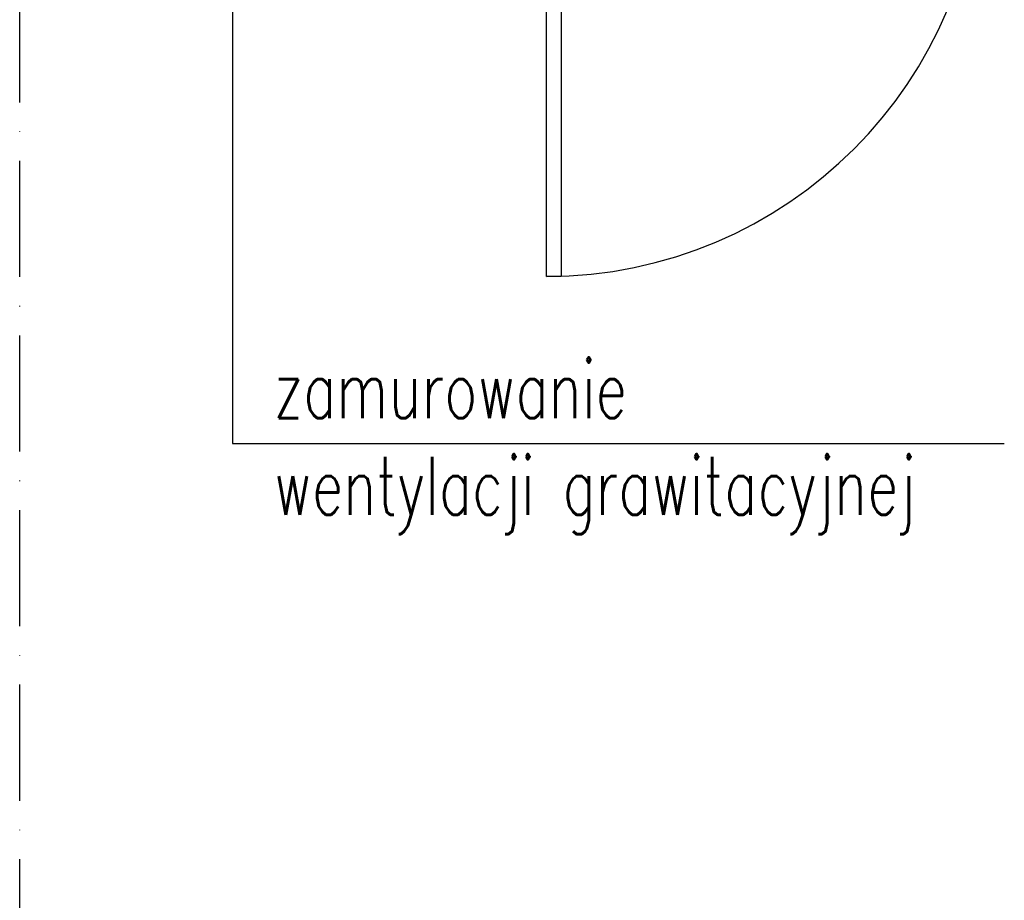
# Model space of a CAD drawing. Header units: millimetres. Extents: x 167273 to 188273, y -125105 to -88145.
# Tile 137 of 210: x 173471 to 173675, y -97016 to -96834. Entities that reach past the tile are written whole.
import ezdxf

# ---------------------------------------------------------------- set-up
doc = ezdxf.new("R2010")
doc.units = ezdxf.units.MM
doc.linetypes.add('ACAD_ISO10W100', pattern=[18, 12, -3, 0, -3])
for name, color, linetype in [('a-op_leader', 9, 'Continuous'), ('a-osie', 1, 'ACAD_ISO10W100'), ('a-poziomy', 9, 'Continuous'), ('b-drzwi', 6, 'Continuous')]:
    doc.layers.add(name, color=color, linetype=linetype)
doc.styles.add('PPAB_100', font='romans.shx', dxfattribs={"width": 0.7, "height": 12})

msp = doc.modelspace()

# ---------------------------------------------------------------- linework, layer by layer
at = {"layer": 'a-op_leader'}
msp.add_lwpolyline([(173514.94, -96776.89), (173514.94, -96921.4), (173674.61, -96921.4)], dxfattribs=at)
at = {"layer": 'a-osie', "ltscale": 2}
msp.add_line((173470.94, -97211.89), (173470.94, -96011.89), dxfattribs=at)
at = {"layer": 'b-drzwi'}
msp.add_lwpolyline([(173579.94, -96796.89), (173582.94, -96796.89), (173582.94, -96886.89), (173579.94, -96886.89)], close=True, dxfattribs=at)
msp.add_arc((173579.78, -96796.73), 90.16, 270.1029, 359.8971, dxfattribs=at)

# ---------------------------------------------------------------- texts
at = {"layer": 'a-poziomy', "ltscale": 0.5, "insert": (173523.48, -96922.16), "char_height": 12, "attachment_point": 4, "style": 'PPAB_100'}
msp.add_mtext('{\\Fromans.shx|c238;zamurowanie \\Pwentylacji grawitacyjnej}', dxfattribs=at)

doc.saveas('drawing.dxf')
